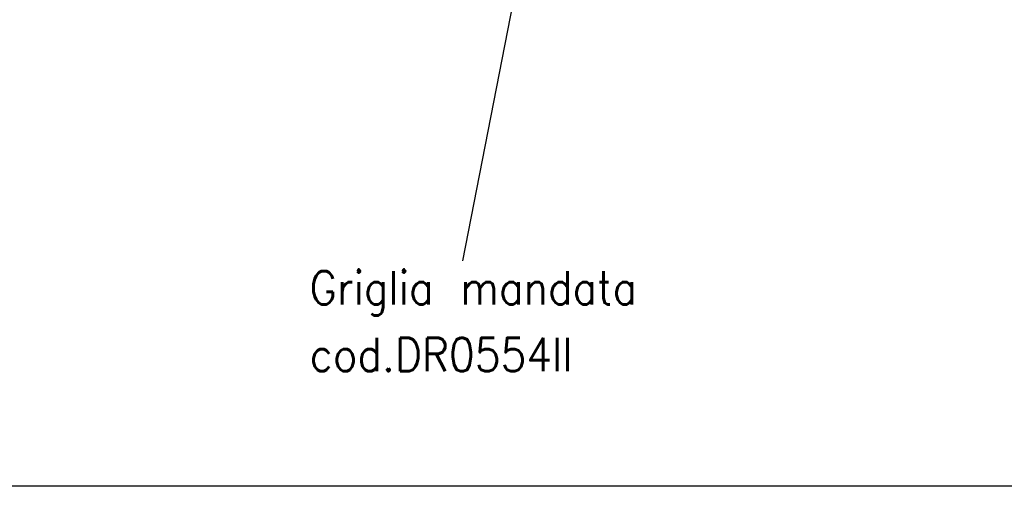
# Model space of a CAD drawing. Header units: inches. Extents: x -7205 to -1528, y -2875 to 5222.
# Tile 1 of 104: x -6770 to -6181, y -2875 to -2596. Entities that reach past the tile are written whole.
import ezdxf

# ---------------------------------------------------------------- set-up
doc = ezdxf.new("R2010")
doc.units = ezdxf.units.IN
doc.layers.add('1', color=7, linetype='Continuous')
doc.styles.add('CONVERTER_11', font='txt.shx', dxfattribs={"width": 0.9})
doc.dimstyles.get("Standard").update_dxf_attribs({"dimtxt": 0.18, "dimasz": 0.18, "dimexe": 0.18, "dimexo": 0.0625, "dimgap": 0.09, "dimtad": 0, "dimtih": 1, "dimtoh": 1, "dimdec": 4, "dimzin": 0, "dimdsep": 46, "dimtxsty": 'Standard', "dimcen": 0.09, "dimadec": 0, "dimazin": 0, "dimtfac": 1, "dimtdec": 4, "dimtofl": 0, "dimtmove": 0, "dimatfit": 3, "dimfxl": 1, "dimtolj": 1, "dimtzin": 0, "dimarcsym": 0})

msp = doc.modelspace()

# ---------------------------------------------------------------- linework, layer by layer
at = {"layer": '1', "color": 7, "linetype": 'Continuous'}
msp.add_line((-1528.48, -2874.91), (-7205.42, -2874.91), dxfattribs=at)

# ---------------------------------------------------------------- texts
at = {"layer": '1', "color": 1, "insert": (-6596.55, -2806.07), "char_height": 20, "attachment_point": 7, "line_spacing_factor": 1.20048, "style": 'CONVERTER_11'}
msp.add_mtext('Griglia mandata\\Pcod.DR0554II', dxfattribs=at)

# ---------------------------------------------------------------- leaders
at = {"layer": '1', "color": 7, "linetype": 'Continuous', "has_arrowhead": 0}
msp.add_leader([(-6474.94, -2584.69), (-6505.17, -2739.97)], dimstyle='Standard', dxfattribs=at)

doc.saveas('drawing.dxf')
